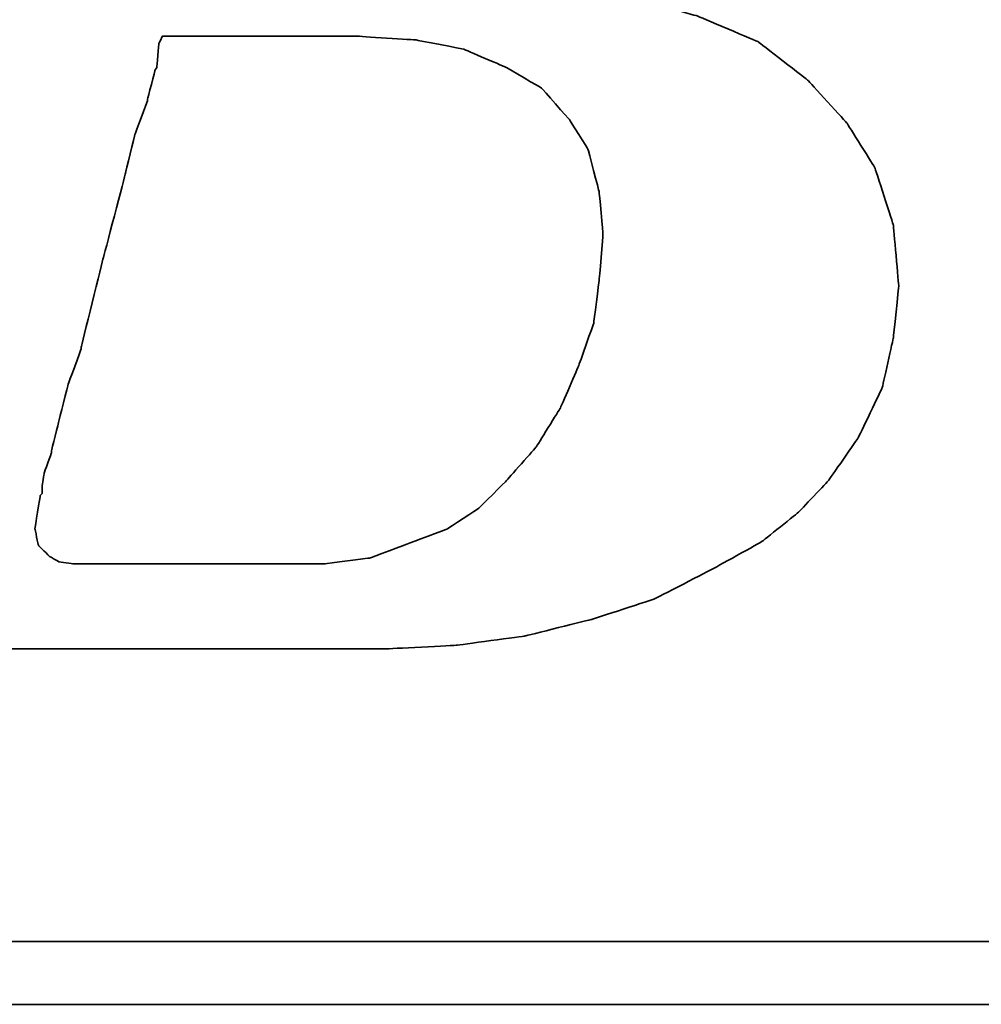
# Model space of a CAD drawing. Header units: millimetres. Extents: x 8 to 287, y -34 to 54.
# Tile 27 of 51: x 208.78 to 209.92, y -9.46 to -8.3. Entities that reach past the tile are written whole.
import ezdxf

# ---------------------------------------------------------------- set-up
doc = ezdxf.new("R2010")
doc.units = ezdxf.units.MM
doc.header["$LTSCALE"] = 0.15
doc.layers.add('DIM', color=4, linetype='CONTINUOUS')
doc.layers.add('layer 1', color=7, linetype='CONTINUOUS')

# ---------------------------------------------------------------- blocks, each defined once
blk = doc.blocks.new('TBI MOTION logo(完整正式版)')
at = {"layer": 'layer 1', "color": 22, "lineweight": 35}
for points, knots in [([(-64.65375, -6.86375), (-64.65375, -6.86375), (-64.84375, -7.29625), (-64.84375, -7.29625), (-64.84375, -7.29625), (-64.84375, -7.29625), (-64.86875, -7.34375), (-64.86875, -7.34375), (-64.86875, -7.34375), (-64.86875, -7.34375), (-64.86875, -7.36875), (-64.86875, -7.36875), (-64.86875, -7.36875), (-64.86875, -7.36875), (-65.15375, -7.65375), (-65.15375, -7.65375), (-65.15375, -7.65375), (-65.15375, -7.65375), (-65.17875, -7.65375), (-65.17875, -7.65375), (-65.17875, -7.65375), (-65.17875, -7.65375), (-65.20375, -7.67875), (-65.20375, -7.67875), (-65.20375, -7.67875), (-65.20375, -7.67875), (-65.58875, -7.87125), (-65.58875, -7.87125), (-65.58875, -7.87125), (-65.58875, -7.87125), (-65.63375, -7.87125), (-65.63375, -7.87125), (-65.63375, -7.87125), (-65.63375, -7.87125), (-65.65875, -7.89375), (-65.65875, -7.89375), (-65.65875, -7.89375), (-65.65875, -7.89375), (-66.09375, -7.94375), (-66.09375, -7.94375), (-66.09375, -7.94375), (-66.09375, -7.94375), (-66.11375, -7.94375), (-66.11375, -7.94375), (-66.11375, -7.94375), (-66.11375, -7.94375), (-66.16375, -7.94375), (-66.16375, -7.94375), (-66.16375, -7.94375), (-66.16375, -7.94375), (-66.30875, -7.94375), (-66.30875, -7.94375), (-66.30875, -7.94375), (-66.30875, -7.94375), (-66.69375, -7.94375), (-66.69375, -7.94375), (-66.69375, -7.94375), (-66.69375, -7.94375), (-67.07375, -7.94375), (-67.07375, -7.94375), (-67.07375, -7.94375), (-67.07375, -7.94375), (-67.12375, -7.94375), (-67.12375, -7.94375), (-67.12375, -7.94375), (-67.12375, -7.94375), (-67.12375, -7.96625), (-67.12375, -7.96625), (-67.12375, -7.96625), (-67.12375, -7.96625), (-67.14875, -7.99125), (-67.14875, -7.99125), (-67.14875, -7.99125), (-67.14875, -7.99125), (-67.24375, -8.34875), (-67.24375, -8.34875), (-67.24375, -8.34875), (-67.24375, -8.34875), (-67.31375, -8.68625), (-67.31375, -8.68625), (-67.31375, -8.68625), (-67.31375, -8.68625), (-67.26875, -8.68625), (-67.26875, -8.68625), (-67.26875, -8.68625), (-67.26875, -8.68625), (-67.07375, -8.68625), (-67.07375, -8.68625), (-67.07375, -8.68625), (-67.07375, -8.68625), (-66.54875, -8.68625), (-66.54875, -8.68625), (-66.54875, -8.68625), (-66.54875, -8.68625), (-65.82625, -8.68625), (-65.82625, -8.68625), (-65.82625, -8.68625), (-65.82625, -8.68625), (-65.01375, -8.68625), (-65.01375, -8.68625), (-65.01375, -8.68625), (-65.01375, -8.68625), (-64.05375, -8.68625), (-64.05375, -8.68625), (-64.05375, -8.68625), (-64.05375, -8.68625), (-62.08375, -8.68625), (-62.08375, -8.68625), (-62.08375, -8.68625), (-62.08375, -8.68625), (-60.06875, -8.68625), (-60.06875, -8.68625), (-60.06875, -8.68625), (-60.06875, -8.68625), (-59.10875, -8.68625), (-59.10875, -8.68625), (-59.10875, -8.68625), (-59.10875, -8.68625), (-58.29375, -8.68625), (-58.29375, -8.68625), (-58.29375, -8.68625), (-58.29375, -8.68625), (-57.57375, -8.68625), (-57.57375, -8.68625), (-57.57375, -8.68625), (-57.57375, -8.68625), (-57.04875, -8.68625), (-57.04875, -8.68625), (-57.04875, -8.68625), (-57.04875, -8.68625), (-56.85375, -8.68625), (-56.85375, -8.68625), (-56.85375, -8.68625), (-56.85375, -8.68625), (-56.70875, -8.68625), (-56.70875, -8.68625), (-56.70875, -8.68625), (-56.70875, -8.68625), (-56.61375, -8.68625), (-56.61375, -8.68625), (-56.61375, -8.68625), (-56.61375, -8.68625), (-56.56875, -8.68625), (-56.56875, -8.68625), (-56.56875, -8.68625), (-56.56875, -8.68625), (-55.65375, -8.63875), (-55.65375, -8.63875), (-55.65375, -8.63875), (-55.65375, -8.63875), (-54.76875, -8.51875), (-54.76875, -8.51875), (-54.76875, -8.51875), (-54.76875, -8.51875), (-53.90375, -8.30375), (-53.90375, -8.30375), (-53.90375, -8.30375), (-53.90375, -8.30375), (-53.08875, -8.03875), (-53.08875, -8.03875), (-53.08875, -8.03875), (-53.08875, -8.03875), (-52.34375, -7.65375), (-52.34375, -7.65375), (-52.34375, -7.65375), (-52.34375, -7.65375), (-51.69875, -7.29625), (-51.69875, -7.29625), (-51.69875, -7.29625), (-51.69875, -7.29625), (-51.21875, -6.91125), (-51.21875, -6.91125), (-51.21875, -6.91125), (-51.21875, -6.91125), (-50.83375, -6.50375), (-50.83375, -6.50375), (-50.83375, -6.50375), (-50.83375, -6.50375), (-50.44875, -5.94875), (-50.44875, -5.94875), (-50.44875, -5.94875), (-50.44875, -5.94875), (-50.13875, -5.30375), (-50.13875, -5.30375), (-50.13875, -5.30375), (-50.13875, -5.30375), (-49.99375, -4.65375), (-49.99375, -4.65375), (-49.99375, -4.65375), (-49.99375, -4.65375), (-49.92375, -3.98375), (-49.92375, -3.98375), (-49.92375, -3.98375), (-49.92375, -3.98375), (-49.99375, -3.19374), (-49.99375, -3.19374), (-49.99375, -3.19374), (-49.99375, -3.19374), (-50.23374, -2.44874), (-50.23374, -2.44874), (-50.23374, -2.44874), (-50.23374, -2.44874), (-50.59375, -1.87374), (-50.59375, -1.87374), (-50.59375, -1.87374), (-50.59375, -1.87374), (-51.09875, -1.31874), (-51.09875, -1.31874), (-51.09875, -1.31874), (-51.09875, -1.31874), (-51.74375, -0.81875), (-51.74375, -0.81875), (-51.74375, -0.81875), (-51.74375, -0.81875), (-52.53875, -0.48125), (-52.53875, -0.48125), (-52.53875, -0.48125), (-52.53875, -0.48125), (-53.47375, -0.21875), (-53.47375, -0.21875), (-53.47375, -0.21875), (-53.47375, -0.21875), (-54.52875, -0.04874), (-54.52875, -0.04874), (-54.52875, -0.04874), (-54.52875, -0.04874), (-55.65375, 0.12125), (-55.65375, 0.12125), (-55.65375, 0.12125), (-55.65375, 0.12125), (-54.50375, 0.28624), (-54.50375, 0.28624), (-54.50375, 0.28624), (-54.50375, 0.28624), (-53.83375, 0.38124), (-53.83375, 0.38124), (-53.83375, 0.38124), (-53.83375, 0.38124), (-53.18375, 0.50125), (-53.18375, 0.50125), (-53.18375, 0.50125), (-53.18375, 0.50125), (-52.55875, 0.66874), (-52.55875, 0.66874), (-52.55875, 0.66874), (-52.55875, 0.66874), (-52.03375, 0.86124), (-52.03375, 0.86124), (-52.03375, 0.86124), (-52.03375, 0.86124), (-51.50374, 1.03124), (-51.50374, 1.03124), (-51.50374, 1.03124), (-51.50374, 1.03124), (-51.09875, 1.27125), (-51.09875, 1.27125), (-51.09875, 1.27125), (-51.09875, 1.27125), (-50.71375, 1.48624), (-50.71375, 1.48624), (-50.71375, 1.48624), (-50.71375, 1.48624), (-50.37625, 1.77625), (-50.37625, 1.77625), (-50.37625, 1.77625), (-50.37625, 1.77625), (-49.82375, 2.37625), (-49.82375, 2.37625), (-49.82375, 2.37625), (-49.82375, 2.37625), (-49.41875, 2.99625), (-49.41875, 2.99625), (-49.41875, 2.99625), (-49.41875, 2.99625), (-49.22375, 3.76625), (-49.22375, 3.76625), (-49.22375, 3.76625), (-49.22375, 3.76625), (-49.15375, 4.50874), (-49.15375, 4.50874), (-49.15375, 4.50874), (-49.15375, 4.50874), (-49.20375, 5.25125), (-49.20375, 5.25125), (-49.20375, 5.25125), (-49.20375, 5.25125), (-49.41875, 5.92625), (-49.41875, 5.92625), (-49.41875, 5.92625), (-49.41875, 5.92625), (-49.77875, 6.47625), (-49.77875, 6.47625), (-49.77875, 6.47625), (-49.77875, 6.47625), (-50.33125, 7.02624), (-50.33125, 7.02624), (-50.33125, 7.02624), (-50.33125, 7.02624), (-51.00125, 7.43625), (-51.00125, 7.43625), (-51.00125, 7.43625), (-51.00125, 7.43625), (-51.79375, 7.72625), (-51.79375, 7.72625), (-51.79375, 7.72625), (-51.79375, 7.72625), (-52.72875, 7.89124), (-52.72875, 7.89124), (-52.72875, 7.89124), (-52.72875, 7.89124), (-53.83375, 7.98625), (-53.83375, 7.98625), (-53.83375, 7.98625), (-53.83375, 7.98625), (-53.92875, 7.98625), (-53.92875, 7.98625), (-53.92875, 7.98625), (-53.92875, 7.98625), (-54.26375, 7.98625), (-54.26375, 7.98625), (-54.26375, 7.98625), (-54.26375, 7.98625), (-54.74375, 7.98625), (-54.74375, 7.98625), (-54.74375, 7.98625), (-54.74375, 7.98625), (-55.36875, 7.98625), (-55.36875, 7.98625), (-55.36875, 7.98625), (-55.36875, 7.98625), (-56.13375, 7.98625), (-56.13375, 7.98625), (-56.13375, 7.98625), (-56.13375, 7.98625), (-56.94875, 7.98625), (-56.94875, 7.98625), (-56.94875, 7.98625), (-56.94875, 7.98625), (-58.77625, 7.98625), (-58.77625, 7.98625), (-58.77625, 7.98625), (-58.77625, 7.98625), (-60.59875, 7.98625), (-60.59875, 7.98625), (-60.59875, 7.98625), (-60.59875, 7.98625), (-61.41375, 7.98625), (-61.41375, 7.98625), (-61.41375, 7.98625), (-61.41375, 7.98625), (-62.17875, 7.98625), (-62.17875, 7.98625), (-62.17875, 7.98625), (-62.17875, 7.98625), (-62.80375, 7.98625), (-62.80375, 7.98625), (-62.80375, 7.98625), (-62.80375, 7.98625), (-63.30625, 7.98625), (-63.30625, 7.98625), (-63.30625, 7.98625), (-63.30625, 7.98625), (-63.57375, 7.98625), (-63.57375, 7.98625), (-63.57375, 7.98625), (-63.57375, 7.98625), (-63.57375, 7.96375), (-63.57375, 7.96375), (-63.57375, 7.96375), (-63.57375, 7.96375), (-63.59875, 7.94125), (-63.59875, 7.94125), (-63.59875, 7.94125), (-63.59875, 7.94125), (-63.69375, 7.55625), (-63.69375, 7.55625), (-63.69375, 7.55625), (-63.69375, 7.55625), (-63.76375, 7.24624), (-63.76375, 7.24624), (-63.76375, 7.24624), (-63.76375, 7.24624), (-63.23875, 7.24624), (-63.23875, 7.24624), (-63.23875, 7.24624), (-63.23875, 7.24624), (-62.75875, 7.24624), (-62.75875, 7.24624), (-62.75875, 7.24624), (-62.75875, 7.24624), (-62.61125, 7.24624), (-62.61125, 7.24624), (-62.61125, 7.24624), (-62.61125, 7.24624), (-62.56625, 7.24624), (-62.56625, 7.24624), (-62.56625, 7.24624), (-62.56625, 7.24624), (-62.22875, 7.24624), (-62.22875, 7.24624), (-62.22875, 7.24624), (-62.22875, 7.24624), (-62.20375, 7.24624), (-62.20375, 7.24624), (-62.20375, 7.24624), (-62.20375, 7.24624), (-62.17875, 7.21875), (-62.17875, 7.21875), (-62.17875, 7.21875), (-62.17875, 7.21875), (-61.96375, 7.17125), (-61.96375, 7.17125), (-61.96375, 7.17125), (-61.96375, 7.17125), (-61.72375, 7.12624), (-61.72375, 7.12624), (-61.72375, 7.12624), (-61.72375, 7.12624), (-61.70375, 7.12624), (-61.70375, 7.12624), (-61.70375, 7.12624), (-61.70375, 7.12624), (-61.55875, 7.07624), (-61.55875, 7.07624), (-61.55875, 7.07624), (-61.55875, 7.07624), (-61.50875, 7.07624), (-61.50875, 7.07624), (-61.50875, 7.07624), (-61.50875, 7.07624), (-61.48375, 7.02624), (-61.48375, 7.02624), (-61.48375, 7.02624), (-61.48375, 7.02624), (-61.31875, 6.83375), (-61.31875, 6.83375), (-61.31875, 6.83375), (-61.31875, 6.83375), (-61.29375, 6.81125), (-61.29375, 6.81125), (-61.29375, 6.81125), (-61.29375, 6.81125), (-61.29375, 6.78625), (-61.29375, 6.78625), (-61.29375, 6.78625), (-61.29375, 6.78625), (-61.19875, 6.50124), (-61.19875, 6.50124), (-61.19875, 6.50124), (-61.19875, 6.50124), (-61.17375, 6.45124), (-61.17375, 6.45124), (-61.17375, 6.45124), (-61.17375, 6.45124), (-61.19875, 6.40625), (-61.19875, 6.40625), (-61.19875, 6.40625), (-61.19875, 6.40625), (-61.26875, 5.99624), (-61.26875, 5.99624), (-61.26875, 5.99624), (-61.26875, 5.99624), (-61.26875, 5.85125), (-61.26875, 5.85125), (-61.26875, 5.85125), (-61.26875, 5.85125), (-61.26875, 5.82625), (-61.26875, 5.82625), (-61.26875, 5.82625), (-61.26875, 5.82625), (-61.29375, 5.80625), (-61.29375, 5.80625), (-61.29375, 5.80625), (-61.29375, 5.80625), (-61.34125, 5.66125), (-61.34125, 5.66125), (-61.34125, 5.66125), (-61.34125, 5.66125), (-61.41375, 5.44625), (-61.41375, 5.44625), (-61.41375, 5.44625), (-61.41375, 5.44625), (-61.48375, 5.15625), (-61.48375, 5.15625), (-61.48375, 5.15625), (-61.48375, 5.15625), (-61.58375, 4.82124), (-61.58375, 4.82124), (-61.58375, 4.82124), (-61.58375, 4.82124), (-61.79875, 4.00375), (-61.79875, 4.00375), (-61.79875, 4.00375), (-61.79875, 4.00375), (-62.05875, 2.99625), (-62.05875, 2.99625), (-62.05875, 2.99625), (-62.05875, 2.99625), (-62.34875, 1.91625), (-62.34875, 1.91625), (-62.34875, 1.91625), (-62.34875, 1.91625), (-62.97375, -0.41124), (-62.97375, -0.41124), (-62.97375, -0.41124), (-62.97375, -0.41124), (-63.59875, -2.75875), (-63.59875, -2.75875), (-63.59875, -2.75875), (-63.59875, -2.75875), (-63.88375, -3.86374), (-63.88375, -3.86374), (-63.88375, -3.86374), (-63.88375, -3.86374), (-64.14875, -4.82374), (-64.14875, -4.82374), (-64.14875, -4.82374), (-64.14875, -4.82374), (-64.36375, -5.64125), (-64.36375, -5.64125), (-64.36375, -5.64125), (-64.36375, -5.64125), (-64.43625, -5.97625), (-64.43625, -5.97625), (-64.43625, -5.97625), (-64.43625, -5.97625), (-64.50875, -6.28625), (-64.50875, -6.28625), (-64.50875, -6.28625), (-64.50875, -6.28625), (-64.50875, -6.30875), (-64.50875, -6.30875), (-64.50875, -6.30875), (-64.50875, -6.30875), (-64.57875, -6.50375), (-64.57875, -6.50375), (-64.57875, -6.50375), (-64.57875, -6.50375), (-64.62875, -6.69625), (-64.62875, -6.69625), (-64.62875, -6.69625), (-64.62875, -6.69625), (-64.62875, -6.76875), (-64.62875, -6.76875), (-64.62875, -6.76875), (-64.62875, -6.76875), (-64.62875, -6.81375), (-64.62875, -6.81375), (-64.62875, -6.81375), (-64.62875, -6.81375), (-64.62875, -6.83875), (-64.62875, -6.83875), (-64.62875, -6.83875), (-64.62875, -6.83875), (-64.65375, -6.86375), (-64.65375, -6.86375)], [0, 0, 0, 0, 0.00719424, 0.00719424, 0.00719424, 0.00719425, 0.01438849, 0.01438849, 0.01438849, 0.0143885, 0.02158273, 0.02158273, 0.02158273, 0.02158274, 0.02877698, 0.02877698, 0.02877698, 0.02877699, 0.03597122, 0.03597122, 0.03597122, 0.03597123, 0.04316547, 0.04316547, 0.04316547, 0.04316548, 0.05035971, 0.05035971, 0.05035971, 0.05035972, 0.05755396, 0.05755396, 0.05755396, 0.05755397, 0.0647482, 0.0647482, 0.0647482, 0.06474821, 0.07194245, 0.07194245, 0.07194245, 0.07194246, 0.07913669, 0.07913669, 0.07913669, 0.0791367, 0.08633094, 0.08633094, 0.08633094, 0.08633095, 0.09352518, 0.09352518, 0.09352518, 0.09352519, 0.10071942, 0.10071942, 0.10071942, 0.10071943, 0.10791367, 0.10791367, 0.10791367, 0.10791368, 0.11510791, 0.11510791, 0.11510791, 0.11510792, 0.12230216, 0.12230216, 0.12230216, 0.12230217, 0.1294964, 0.1294964, 0.1294964, 0.12949641, 0.13669065, 0.13669065, 0.13669065, 0.13669066, 0.14388489, 0.14388489, 0.14388489, 0.1438849, 0.15107914, 0.15107914, 0.15107914, 0.15107915, 0.15827338, 0.15827338, 0.15827338, 0.15827339, 0.16546763, 0.16546763, 0.16546763, 0.16546764, 0.17266187, 0.17266187, 0.17266187, 0.17266188, 0.17985612, 0.17985612, 0.17985612, 0.17985613, 0.18705036, 0.18705036, 0.18705036, 0.18705037, 0.1942446, 0.1942446, 0.1942446, 0.19424461, 0.20143885, 0.20143885, 0.20143885, 0.20143886, 0.20863309, 0.20863309, 0.20863309, 0.2086331, 0.21582734, 0.21582734, 0.21582734, 0.21582735, 0.22302158, 0.22302158, 0.22302158, 0.22302159, 0.23021583, 0.23021583, 0.23021583, 0.23021584, 0.23741007, 0.23741007, 0.23741007, 0.23741008, 0.24460432, 0.24460432, 0.24460432, 0.24460433, 0.25179856, 0.25179856, 0.25179856, 0.25179857, 0.25899281, 0.25899281, 0.25899281, 0.25899282, 0.26618705, 0.26618705, 0.26618705, 0.26618706, 0.27338129, 0.27338129, 0.27338129, 0.2733813, 0.28057554, 0.28057554, 0.28057554, 0.28057555, 0.28776978, 0.28776978, 0.28776978, 0.28776979, 0.29496403, 0.29496403, 0.29496403, 0.29496404, 0.30215827, 0.30215827, 0.30215827, 0.30215828, 0.30935252, 0.30935252, 0.30935252, 0.30935253, 0.31654676, 0.31654676, 0.31654676, 0.31654677, 0.32374101, 0.32374101, 0.32374101, 0.32374102, 0.33093525, 0.33093525, 0.33093525, 0.33093526, 0.3381295, 0.3381295, 0.3381295, 0.33812951, 0.34532374, 0.34532374, 0.34532374, 0.34532375, 0.35251799, 0.35251799, 0.35251799, 0.352518, 0.35971223, 0.35971223, 0.35971223, 0.35971224, 0.36690647, 0.36690647, 0.36690647, 0.36690648, 0.37410072, 0.37410072, 0.37410072, 0.37410073, 0.38129496, 0.38129496, 0.38129496, 0.38129497, 0.38848921, 0.38848921, 0.38848921, 0.38848922, 0.39568345, 0.39568345, 0.39568345, 0.39568346, 0.4028777, 0.4028777, 0.4028777, 0.40287771, 0.41007194, 0.41007194, 0.41007194, 0.41007195, 0.41726619, 0.41726619, 0.41726619, 0.4172662, 0.42446043, 0.42446043, 0.42446043, 0.42446044, 0.43165468, 0.43165468, 0.43165468, 0.43165469, 0.43884892, 0.43884892, 0.43884892, 0.43884893, 0.44604317, 0.44604317, 0.44604317, 0.44604318, 0.45323741, 0.45323741, 0.45323741, 0.45323742, 0.46043165, 0.46043165, 0.46043165, 0.46043166, 0.4676259, 0.4676259, 0.4676259, 0.46762591, 0.47482014, 0.47482014, 0.47482014, 0.47482015, 0.48201439, 0.48201439, 0.48201439, 0.4820144, 0.48920863, 0.48920863, 0.48920863, 0.48920864, 0.49640288, 0.49640288, 0.49640288, 0.49640289, 0.50359712, 0.50359712, 0.50359712, 0.50359713, 0.51079137, 0.51079137, 0.51079137, 0.51079138, 0.51798561, 0.51798561, 0.51798561, 0.51798562, 0.52517986, 0.52517986, 0.52517986, 0.52517987, 0.5323741, 0.5323741, 0.5323741, 0.53237411, 0.53956835, 0.53956835, 0.53956835, 0.53956836, 0.54676259, 0.54676259, 0.54676259, 0.5467626, 0.55395683, 0.55395683, 0.55395683, 0.55395684, 0.56115108, 0.56115108, 0.56115108, 0.56115109, 0.56834532, 0.56834532, 0.56834532, 0.56834533, 0.57553957, 0.57553957, 0.57553957, 0.57553958, 0.58273381, 0.58273381, 0.58273381, 0.58273382, 0.58992806, 0.58992806, 0.58992806, 0.58992807, 0.5971223, 0.5971223, 0.5971223, 0.59712231, 0.60431655, 0.60431655, 0.60431655, 0.60431656, 0.61151079, 0.61151079, 0.61151079, 0.6115108, 0.61870504, 0.61870504, 0.61870504, 0.61870505, 0.62589928, 0.62589928, 0.62589928, 0.62589929, 0.63309353, 0.63309353, 0.63309353, 0.63309354, 0.64028777, 0.64028777, 0.64028777, 0.64028778, 0.64748201, 0.64748201, 0.64748201, 0.64748202, 0.65467626, 0.65467626, 0.65467626, 0.65467627, 0.6618705, 0.6618705, 0.6618705, 0.66187051, 0.66906475, 0.66906475, 0.66906475, 0.66906476, 0.67625899, 0.67625899, 0.67625899, 0.676259, 0.68345324, 0.68345324, 0.68345324, 0.68345325, 0.69064748, 0.69064748, 0.69064748, 0.69064749, 0.69784173, 0.69784173, 0.69784173, 0.69784174, 0.70503597, 0.70503597, 0.70503597, 0.70503598, 0.71223022, 0.71223022, 0.71223022, 0.71223023, 0.71942446, 0.71942446, 0.71942446, 0.71942447, 0.72661871, 0.72661871, 0.72661871, 0.72661872, 0.73381295, 0.73381295, 0.73381295, 0.73381296, 0.74100719, 0.74100719, 0.74100719, 0.7410072, 0.74820144, 0.74820144, 0.74820144, 0.74820145, 0.75539568, 0.75539568, 0.75539568, 0.75539569, 0.76258993, 0.76258993, 0.76258993, 0.76258994, 0.76978417, 0.76978417, 0.76978417, 0.76978418, 0.77697842, 0.77697842, 0.77697842, 0.77697843, 0.78417266, 0.78417266, 0.78417266, 0.78417267, 0.79136691, 0.79136691, 0.79136691, 0.79136692, 0.79856115, 0.79856115, 0.79856115, 0.79856116, 0.8057554, 0.8057554, 0.8057554, 0.80575541, 0.81294964, 0.81294964, 0.81294964, 0.81294965, 0.82014388, 0.82014388, 0.82014388, 0.82014389, 0.82733813, 0.82733813, 0.82733813, 0.82733814, 0.83453237, 0.83453237, 0.83453237, 0.83453238, 0.84172662, 0.84172662, 0.84172662, 0.84172663, 0.84892086, 0.84892086, 0.84892086, 0.84892087, 0.85611511, 0.85611511, 0.85611511, 0.85611512, 0.86330935, 0.86330935, 0.86330935, 0.86330936, 0.8705036, 0.8705036, 0.8705036, 0.87050361, 0.87769784, 0.87769784, 0.87769784, 0.87769785, 0.88489209, 0.88489209, 0.88489209, 0.8848921, 0.89208633, 0.89208633, 0.89208633, 0.89208634, 0.89928058, 0.89928058, 0.89928058, 0.89928059, 0.90647482, 0.90647482, 0.90647482, 0.90647483, 0.91366906, 0.91366906, 0.91366906, 0.91366907, 0.92086331, 0.92086331, 0.92086331, 0.92086332, 0.92805755, 0.92805755, 0.92805755, 0.92805756, 0.9352518, 0.9352518, 0.9352518, 0.93525181, 0.94244604, 0.94244604, 0.94244604, 0.94244605, 0.94964029, 0.94964029, 0.94964029, 0.9496403, 0.95683453, 0.95683453, 0.95683453, 0.95683454, 0.96402878, 0.96402878, 0.96402878, 0.96402879, 0.97122302, 0.97122302, 0.97122302, 0.97122303, 0.97841727, 0.97841727, 0.97841727, 0.97841728, 0.98561151, 0.98561151, 0.98561151, 0.98561152, 0.99280576, 0.99280576, 0.99280576, 0.99280577, 1, 1, 1, 1]), ([(-61.03125, -6.57375), (-61.03125, -6.57375), (-61.03125, -6.67125), (-61.03125, -6.67125), (-61.03125, -6.67125), (-61.03125, -6.67125), (-61.05375, -6.69625), (-61.05375, -6.69625), (-61.05375, -6.69625), (-61.05375, -6.69625), (-61.12375, -7.12875), (-61.12375, -7.12875), (-61.12375, -7.12875), (-61.12375, -7.12875), (-61.07875, -7.34375), (-61.07875, -7.34375), (-61.07875, -7.34375), (-61.07875, -7.34375), (-60.93375, -7.48875), (-60.93375, -7.48875), (-60.93375, -7.48875), (-60.93375, -7.48875), (-60.81375, -7.55625), (-60.81375, -7.55625), (-60.81375, -7.55625), (-60.81375, -7.55625), (-60.62375, -7.58375), (-60.62375, -7.58375), (-60.62375, -7.58375), (-60.62375, -7.58375), (-60.30875, -7.58375), (-60.30875, -7.58375), (-60.30875, -7.58375), (-60.30875, -7.58375), (-59.97375, -7.58375), (-59.97375, -7.58375), (-59.97375, -7.58375), (-59.97375, -7.58375), (-59.87875, -7.58375), (-59.87875, -7.58375), (-59.87875, -7.58375), (-59.87875, -7.58375), (-59.63625, -7.58375), (-59.63625, -7.58375), (-59.63625, -7.58375), (-59.63625, -7.58375), (-58.96875, -7.58375), (-58.96875, -7.58375), (-58.96875, -7.58375), (-58.96875, -7.58375), (-58.29375, -7.58375), (-58.29375, -7.58375), (-58.29375, -7.58375), (-58.29375, -7.58375), (-58.05375, -7.58375), (-58.05375, -7.58375), (-58.05375, -7.58375), (-58.05375, -7.58375), (-57.98375, -7.58375), (-57.98375, -7.58375), (-57.98375, -7.58375), (-57.98375, -7.58375), (-57.35875, -7.58375), (-57.35875, -7.58375), (-57.35875, -7.58375), (-57.35875, -7.58375), (-56.78375, -7.50875), (-56.78375, -7.50875), (-56.78375, -7.50875), (-56.78375, -7.50875), (-56.27875, -7.31875), (-56.27875, -7.31875), (-56.27875, -7.31875), (-56.27875, -7.31875), (-55.77375, -7.12875), (-55.77375, -7.12875), (-55.77375, -7.12875), (-55.77375, -7.12875), (-55.36875, -6.86375), (-55.36875, -6.86375), (-55.36875, -6.86375), (-55.36875, -6.86375), (-55.00875, -6.50375), (-55.00875, -6.50375), (-55.00875, -6.50375), (-55.00875, -6.50375), (-54.62375, -6.06875), (-54.62375, -6.06875), (-54.62375, -6.06875), (-54.62375, -6.06875), (-54.31375, -5.56875), (-54.31375, -5.56875), (-54.31375, -5.56875), (-54.31375, -5.56875), (-54.07375, -5.01625), (-54.07375, -5.01625), (-54.07375, -5.01625), (-54.07375, -5.01625), (-53.87875, -4.46374), (-53.87875, -4.46374), (-53.87875, -4.46374), (-53.87875, -4.46374), (-53.80875, -3.91375), (-53.80875, -3.91375), (-53.80875, -3.91375), (-53.80875, -3.91375), (-53.75875, -3.31375), (-53.75875, -3.31375), (-53.75875, -3.31375), (-53.75875, -3.31375), (-53.80875, -2.75875), (-53.80875, -2.75875), (-53.80875, -2.75875), (-53.80875, -2.75875), (-53.95375, -2.20875), (-53.95375, -2.20875), (-53.95375, -2.20875), (-53.95375, -2.20875), (-54.19375, -1.82625), (-54.19375, -1.82625), (-54.19375, -1.82625), (-54.19375, -1.82625), (-54.55375, -1.41875), (-54.55375, -1.41875), (-54.55375, -1.41875), (-54.55375, -1.41875), (-55.00875, -1.15125), (-55.00875, -1.15125), (-55.00875, -1.15125), (-55.00875, -1.15125), (-55.56125, -0.91375), (-55.56125, -0.91375), (-55.56125, -0.91375), (-55.56125, -0.91375), (-56.18125, -0.79375), (-56.18125, -0.79375), (-56.18125, -0.79375), (-56.18125, -0.79375), (-56.94875, -0.74374), (-56.94875, -0.74374), (-56.94875, -0.74374), (-56.94875, -0.74374), (-56.99875, -0.74374), (-56.99875, -0.74374), (-56.99875, -0.74374), (-56.99875, -0.74374), (-57.09375, -0.74374), (-57.09375, -0.74374), (-57.09375, -0.74374), (-57.09375, -0.74374), (-57.38375, -0.74374), (-57.38375, -0.74374), (-57.38375, -0.74374), (-57.38375, -0.74374), (-57.76875, -0.74374), (-57.76875, -0.74374), (-57.76875, -0.74374), (-57.76875, -0.74374), (-58.24625, -0.74374), (-58.24625, -0.74374), (-58.24625, -0.74374), (-58.24625, -0.74374), (-58.72875, -0.74374), (-58.72875, -0.74374), (-58.72875, -0.74374), (-58.72875, -0.74374), (-59.20875, -0.74374), (-59.20875, -0.74374), (-59.20875, -0.74374), (-59.20875, -0.74374), (-59.46875, -0.74374), (-59.46875, -0.74374), (-59.46875, -0.74374), (-59.46875, -0.74374), (-59.51625, -0.83875), (-59.51625, -0.83875), (-59.51625, -0.83875), (-59.51625, -0.83875), (-59.54375, -1.15125), (-59.54375, -1.15125), (-59.54375, -1.15125), (-59.54375, -1.15125), (-59.56375, -1.17874), (-59.56375, -1.17874), (-59.56375, -1.17874), (-59.56375, -1.17874), (-59.66375, -1.55875), (-59.66375, -1.55875), (-59.66375, -1.55875), (-59.66375, -1.55875), (-59.66375, -1.58375), (-59.66375, -1.58375), (-59.66375, -1.58375), (-59.66375, -1.58375), (-59.82875, -2.01874), (-59.82875, -2.01874), (-59.82875, -2.01874), (-59.82875, -2.01874), (-59.94875, -2.52125), (-59.94875, -2.52125), (-59.94875, -2.52125), (-59.94875, -2.52125), (-60.23875, -3.62375), (-60.23875, -3.62375), (-60.23875, -3.62375), (-60.23875, -3.62375), (-60.52375, -4.77624), (-60.52375, -4.77624), (-60.52375, -4.77624), (-60.52375, -4.77624), (-60.52375, -4.79874), (-60.52375, -4.79874), (-60.52375, -4.79874), (-60.52375, -4.79874), (-60.69125, -5.25375), (-60.69125, -5.25375), (-60.69125, -5.25375), (-60.69125, -5.25375), (-60.81375, -5.73625), (-60.81375, -5.73625), (-60.81375, -5.73625), (-60.81375, -5.73625), (-60.90875, -6.11875), (-60.90875, -6.11875), (-60.90875, -6.11875), (-60.90875, -6.11875), (-60.90875, -6.14375), (-60.90875, -6.14375), (-60.90875, -6.14375), (-60.90875, -6.14375), (-61.00375, -6.40875), (-61.00375, -6.40875), (-61.00375, -6.40875), (-61.00375, -6.40875), (-61.03125, -6.57375), (-61.03125, -6.57375)], [0, 0, 0, 0, 0.01694915, 0.01694915, 0.01694915, 0.01694916, 0.03389831, 0.03389831, 0.03389831, 0.03389832, 0.05084746, 0.05084746, 0.05084746, 0.05084747, 0.06779661, 0.06779661, 0.06779661, 0.06779662, 0.08474576, 0.08474576, 0.08474576, 0.08474577, 0.10169492, 0.10169492, 0.10169492, 0.10169493, 0.11864407, 0.11864407, 0.11864407, 0.11864408, 0.13559322, 0.13559322, 0.13559322, 0.13559323, 0.15254237, 0.15254237, 0.15254237, 0.15254238, 0.16949153, 0.16949153, 0.16949153, 0.16949154, 0.18644068, 0.18644068, 0.18644068, 0.18644069, 0.20338983, 0.20338983, 0.20338983, 0.20338984, 0.22033898, 0.22033898, 0.22033898, 0.22033899, 0.23728814, 0.23728814, 0.23728814, 0.23728815, 0.25423729, 0.25423729, 0.25423729, 0.2542373, 0.27118644, 0.27118644, 0.27118644, 0.27118645, 0.28813559, 0.28813559, 0.28813559, 0.2881356, 0.30508475, 0.30508475, 0.30508475, 0.30508476, 0.3220339, 0.3220339, 0.3220339, 0.32203391, 0.33898305, 0.33898305, 0.33898305, 0.33898306, 0.3559322, 0.3559322, 0.3559322, 0.35593221, 0.37288136, 0.37288136, 0.37288136, 0.37288137, 0.38983051, 0.38983051, 0.38983051, 0.38983052, 0.40677966, 0.40677966, 0.40677966, 0.40677967, 0.42372881, 0.42372881, 0.42372881, 0.42372882, 0.44067797, 0.44067797, 0.44067797, 0.44067798, 0.45762712, 0.45762712, 0.45762712, 0.45762713, 0.47457627, 0.47457627, 0.47457627, 0.47457628, 0.49152542, 0.49152542, 0.49152542, 0.49152543, 0.50847458, 0.50847458, 0.50847458, 0.50847459, 0.52542373, 0.52542373, 0.52542373, 0.52542374, 0.54237288, 0.54237288, 0.54237288, 0.54237289, 0.55932203, 0.55932203, 0.55932203, 0.55932204, 0.57627119, 0.57627119, 0.57627119, 0.5762712, 0.59322034, 0.59322034, 0.59322034, 0.59322035, 0.61016949, 0.61016949, 0.61016949, 0.6101695, 0.62711864, 0.62711864, 0.62711864, 0.62711865, 0.6440678, 0.6440678, 0.6440678, 0.64406781, 0.66101695, 0.66101695, 0.66101695, 0.66101696, 0.6779661, 0.6779661, 0.6779661, 0.67796611, 0.69491525, 0.69491525, 0.69491525, 0.69491526, 0.71186441, 0.71186441, 0.71186441, 0.71186442, 0.72881356, 0.72881356, 0.72881356, 0.72881357, 0.74576271, 0.74576271, 0.74576271, 0.74576272, 0.76271186, 0.76271186, 0.76271186, 0.76271187, 0.77966102, 0.77966102, 0.77966102, 0.77966103, 0.79661017, 0.79661017, 0.79661017, 0.79661018, 0.81355932, 0.81355932, 0.81355932, 0.81355933, 0.83050847, 0.83050847, 0.83050847, 0.83050848, 0.84745763, 0.84745763, 0.84745763, 0.84745764, 0.86440678, 0.86440678, 0.86440678, 0.86440679, 0.88135593, 0.88135593, 0.88135593, 0.88135594, 0.89830508, 0.89830508, 0.89830508, 0.89830509, 0.91525424, 0.91525424, 0.91525424, 0.91525425, 0.93220339, 0.93220339, 0.93220339, 0.9322034, 0.94915254, 0.94915254, 0.94915254, 0.94915255, 0.96610169, 0.96610169, 0.96610169, 0.9661017, 0.98305085, 0.98305085, 0.98305085, 0.98305086, 1, 1, 1, 1]), ([(75.90875, -9.47875), (75.90875, -9.47875), (75.90875, -12.28625), (75.90875, -12.28625), (75.90875, -12.28625), (75.90875, -12.28625), (75.90875, -12.47875), (75.90875, -12.47875), (75.90875, -12.47875), (75.90875, -12.47875), (75.71625, -12.47875), (75.71625, -12.47875), (75.71625, -12.47875), (75.71625, -12.47875), (-88.32875, -12.47875), (-88.32875, -12.47875), (-88.32875, -12.47875), (-88.32875, -12.47875), (-88.32875, -13.29375), (-88.32875, -13.29375), (-88.32875, -13.29375), (-88.32875, -13.29375), (82.89125, -13.29375), (82.89125, -13.29375), (82.89125, -13.29375), (82.89125, -13.29375), (75.90875, -9.47875), (75.90875, -9.47875)], [0, 0, 0, 0, 0.14285714, 0.14285714, 0.14285714, 0.14285715, 0.28571429, 0.28571429, 0.28571429, 0.2857143, 0.42857143, 0.42857143, 0.42857143, 0.42857144, 0.57142857, 0.57142857, 0.57142857, 0.57142858, 0.71428571, 0.71428571, 0.71428571, 0.71428572, 0.85714286, 0.85714286, 0.85714286, 0.85714287, 1, 1, 1, 1])]:
    blk.add_open_spline(points, degree=3, knots=knots, dxfattribs=at)

msp = doc.modelspace()

# ---------------------------------------------------------------- block references
at = {"layer": 'DIM', "color": 0, "xscale": 0.0912171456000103, "yscale": 0.0912171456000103, "zscale": 0.0912171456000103}
msp.add_blockref('TBI MOTION logo(完整正式版)', (214.3729, -8.2475), dxfattribs=at)

doc.saveas('drawing.dxf')
